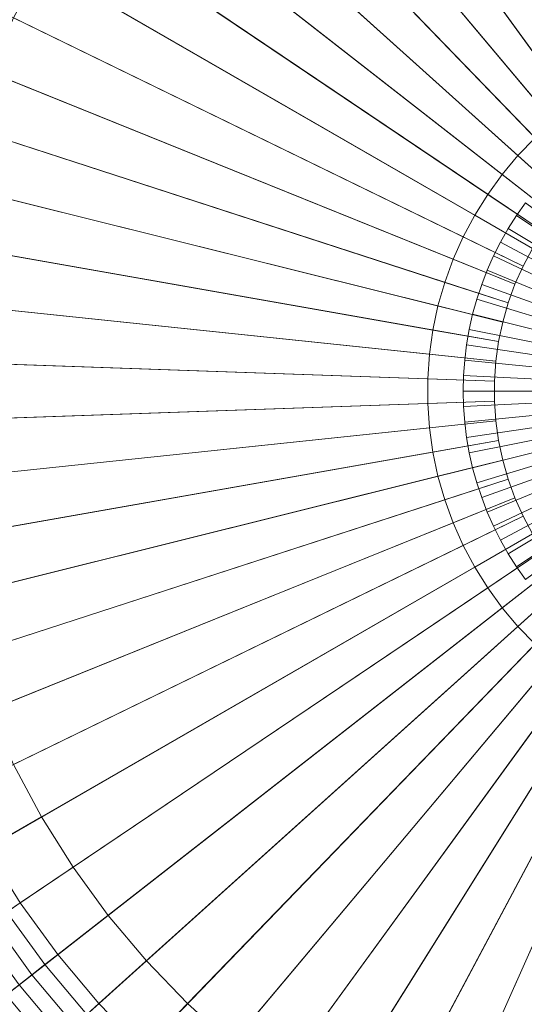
# Model space of a CAD drawing. Header units: centimetres. Extents: x -21.9 to 23.1, y -23 to 22.
# Tile 75 of 192: x -6.1 to -1.7, y -5.9 to 2.8. Entities that reach past the tile are written whole.
import ezdxf

# ---------------------------------------------------------------- set-up
doc = ezdxf.new("R2010")
doc.units = ezdxf.units.CM
doc.header["$LTSCALE"] = 2.54
doc.layers.add('Lucido design-1', color=7, linetype='Continuous')

# ---------------------------------------------------------------- blocks, each defined once
blk = doc.blocks.new('Gruppo-2-1')
at = {"color": 5, "linetype": 'Continuous', "lineweight": 9}
for points in [[(-1.639, 7.2383, -935.9022), (-2.1741, 7.0645, -935.9022), (-0.4773, 2.4025, -936.1081), (-0.2716, 2.4694, -936.1081)], [(-2.1741, 7.0645, -935.9022), (-2.6958, 6.8537, -935.9022), (-0.6779, 2.3215, -936.1081), (-0.4773, 2.4025, -936.1081)], [(-2.6958, 6.8537, -935.9022), (-3.2015, 6.6071, -935.9022), (-0.8723, 2.2267, -936.1081), (-0.6779, 2.3215, -936.1081)], [(-0.1098, 1.9052, -948.7081), (-0.2766, 1.851, -948.7081), (-1.9824, 6.5377, -948.7081), (-1.4845, 6.6995, -948.7081)], [(-3.2015, 6.6071, -935.9022), (-3.6887, 6.3258, -935.9022), (-1.0597, 2.1185, -936.1081), (-0.8723, 2.2267, -936.1081)], [(-0.2766, 1.851, -948.7081), (-0.4392, 1.7853, -948.7081), (-2.4678, 6.3416, -948.7081), (-1.9824, 6.5377, -948.7081)], [(-0.4392, 1.7853, -948.7081), (-0.5968, 1.7084, -948.7081), (-2.9383, 6.1121, -948.7081), (-2.4678, 6.3416, -948.7081)], [(-3.6887, 6.3258, -935.9022), (-4.1551, 6.0112, -935.9022), (-1.2391, 1.9975, -936.1081), (-1.0597, 2.1185, -936.1081)], [(-0.5968, 1.7084, -948.7081), (-0.7487, 1.6207, -948.7081), (-3.3916, 5.8504, -948.7081), (-2.9383, 6.1121, -948.7081)], [(-4.1551, 6.0112, -935.9022), (-4.5985, 5.6648, -935.9022), (-1.4095, 1.8643, -936.1081), (-1.2391, 1.9975, -936.1081)], [(-0.7487, 1.6207, -948.7081), (-0.8941, 1.5227, -948.7081), (-3.8256, 5.5576, -948.7081), (-3.3916, 5.8504, -948.7081)], [(-4.5985, 5.6648, -935.9022), (-5.0166, 5.2883, -935.9022), (-1.5703, 1.7196, -936.1081), (-1.4095, 1.8643, -936.1081)], [(-0.8941, 1.5227, -948.7081), (-1.0323, 1.4147, -948.7081), (-4.2381, 5.2353, -948.7081), (-3.8256, 5.5576, -948.7081)], [(-5.0166, 5.2883, -935.9022), (-5.4074, 4.8836, -935.9022), (-1.7206, 1.5639, -936.1081), (-1.5703, 1.7196, -936.1081)], [(-1.0323, 1.4147, -948.7081), (-1.1626, 1.2974, -948.7081), (-4.6272, 4.885, -948.7081), (-4.2381, 5.2353, -948.7081)], [(-5.4074, 4.8836, -935.9022), (-5.7691, 4.4526, -935.9022), (-1.8596, 1.3982, -936.1081), (-1.7206, 1.5639, -936.1081)], [(-1.1626, 1.2974, -948.7081), (-1.2844, 1.1712, -948.7081), (-4.9908, 4.5085, -948.7081), (-4.6272, 4.885, -948.7081)], [(-5.7691, 4.4526, -935.9022), (-6.0998, 3.9974, -935.9022), (-1.9868, 1.2232, -936.1081), (-1.8596, 1.3982, -936.1081)], [(-1.2844, 1.1712, -948.7081), (-1.3971, 1.0369, -948.7081), (-5.3273, 4.1075, -948.7081), (-4.9908, 4.5085, -948.7081)], [(-1.3971, 1.0369, -948.7081), (-1.5002, 0.895, -948.7081), (-5.635, 3.6839, -948.7081), (-5.3273, 4.1075, -948.7081)], [(-6.0998, 3.9974, -935.9022), (-6.3979, 3.5203, -935.9022), (-2.1014, 1.0397, -936.1081), (-1.9868, 1.2232, -936.1081)], [(-1.5002, 0.895, -948.7081), (-1.5931, 0.7463, -948.7081), (-5.9124, 3.24, -948.7081), (-5.635, 3.6839, -948.7081)], [(-6.3979, 3.5203, -935.9022), (-6.6621, 3.0235, -935.9022), (-2.203, 0.8487, -936.1081), (-2.1014, 1.0397, -936.1081)], [(-1.5931, 0.7463, -948.7081), (-1.6755, 0.5914, -948.7081), (-6.1582, 2.7778, -948.7081), (-5.9124, 3.24, -948.7081)], [(-6.6621, 3.0235, -935.9022), (-6.8909, 2.5096, -935.9022), (-2.291, 0.6511, -936.1081), (-2.203, 0.8487, -936.1081)], [(-1.6755, 0.5914, -948.7081), (-1.7468, 0.4312, -948.7081), (-6.3711, 2.2995, -948.7081), (-6.1582, 2.7778, -948.7081)], [(-6.8909, 2.5096, -935.9022), (-7.0833, 1.9809, -935.9022), (-2.365, 0.4478, -936.1081), (-2.291, 0.6511, -936.1081)], [(-1.7468, 0.4312, -948.7081), (-1.8068, 0.2664, -948.7081), (-6.5502, 1.8076, -948.7081), (-6.3711, 2.2995, -948.7081)], [(-7.0833, 1.9809, -935.9022), (-7.2384, 1.44, -935.9022), (-2.4246, 0.2398, -936.1081), (-2.365, 0.4478, -936.1081)], [(-1.8068, 0.2664, -948.7081), (-1.8551, 0.0978, -948.7081), (-6.6945, 1.3044, -948.7081), (-6.5502, 1.8076, -948.7081)], [(-1.5703, 1.7196, -937.1277), (-1.7206, 1.5639, -937.1277), (-1.2844, 1.1712, -937.1277), (-1.1626, 1.2974, -937.1277)], [(-1.5703, 1.7196, -936.1081), (-1.7206, 1.5639, -936.1081), (-1.7206, 1.5639, -937.1277), (-1.5703, 1.7196, -937.1277)], [(-1.7206, 1.5639, -937.1277), (-1.8596, 1.3982, -937.1277), (-1.3971, 1.0369, -937.1277), (-1.2844, 1.1712, -937.1277)], [(-1.7206, 1.5639, -936.1081), (-1.8596, 1.3982, -936.1081), (-1.8596, 1.3982, -937.1277), (-1.7206, 1.5639, -937.1277)], [(-7.2384, 1.44, -935.9022), (-7.3554, 0.8897, -935.9022), (-2.4696, 0.0282, -936.1081), (-2.4246, 0.2398, -936.1081)], [(-1.8596, 1.3982, -937.1277), (-1.9868, 1.2232, -937.1277), (-1.5002, 0.895, -937.1277), (-1.3971, 1.0369, -937.1277)], [(-1.8596, 1.3982, -936.1081), (-1.9868, 1.2232, -936.1081), (-1.9868, 1.2232, -937.1277), (-1.8596, 1.3982, -937.1277)], [(-1.8551, 0.0978, -948.7081), (-1.8916, -0.0737, -948.7081), (-6.8033, 0.7924, -948.7081), (-6.6945, 1.3044, -948.7081)], [(-1.9868, 1.2232, -937.1277), (-2.1014, 1.0397, -937.1277), (-1.5931, 0.7463, -937.1277), (-1.5002, 0.895, -937.1277)], [(-1.9868, 1.2232, -936.1081), (-2.1014, 1.0397, -936.1081), (-2.1014, 1.0397, -937.1277), (-1.9868, 1.2232, -937.1277)], [(-1.6546, 1.1493, -936.3095), (-1.7333, 1.0376, -936.3095), (0.5828, -0.51, -936.3095)], [(-1.6546, 1.1493, -936.1095), (-1.7333, 1.0376, -936.1095), (-1.7333, 1.0376, -936.3095), (-1.6546, 1.1493, -936.3095)], [(0.5828, -0.51, -936.1095), (-1.7333, 1.0376, -936.1095), (-1.6546, 1.1493, -936.1095)], [(-2.1014, 1.0397, -937.1277), (-2.203, 0.8487, -937.1277), (-1.6755, 0.5914, -937.1277), (-1.5931, 0.7463, -937.1277)], [(-2.1014, 1.0397, -936.1081), (-2.203, 0.8487, -936.1081), (-2.203, 0.8487, -937.1277), (-2.1014, 1.0397, -937.1277)], [(-1.7333, 1.0376, -936.3095), (-1.8065, 0.9221, -936.3095), (0.5828, -0.51, -936.3095)], [(-1.7333, 1.0376, -936.1095), (-1.8065, 0.9221, -936.1095), (-1.8065, 0.9221, -936.3095), (-1.7333, 1.0376, -936.3095)], [(0.5828, -0.51, -936.1095), (-1.8065, 0.9221, -936.1095), (-1.7333, 1.0376, -936.1095)], [(-7.3554, 0.8897, -935.9022), (-7.4337, 0.3326, -935.9022), (-2.4997, -0.186, -936.1081), (-2.4696, 0.0282, -936.1081)], [(-1.8065, 0.9221, -936.3095), (-1.8739, 0.8031, -936.3095), (0.5828, -0.51, -936.3095)], [(-1.8065, 0.9221, -936.1095), (-1.8739, 0.8031, -936.1095), (-1.8739, 0.8031, -936.3095), (-1.8065, 0.9221, -936.3095)], [(0.5828, -0.51, -936.1095), (-1.8739, 0.8031, -936.1095), (-1.8065, 0.9221, -936.1095)], [(-1.8916, -0.0737, -948.7081), (-1.916, -0.2474, -948.7081), (-6.8762, 0.274, -948.7081), (-6.8033, 0.7924, -948.7081)], [(-2.203, 0.8487, -937.1277), (-2.291, 0.6511, -937.1277), (-1.7468, 0.4312, -937.1277), (-1.6755, 0.5914, -937.1277)], [(-2.203, 0.8487, -936.1081), (-2.291, 0.6511, -936.1081), (-2.291, 0.6511, -937.1277), (-2.203, 0.8487, -937.1277)], [(-1.8739, 0.8031, -936.3095), (-1.9353, 0.681, -936.3095), (0.5828, -0.51, -936.3095)], [(-1.8739, 0.8031, -936.1095), (-1.9353, 0.681, -936.1095), (-1.9353, 0.681, -936.3095), (-1.8739, 0.8031, -936.3095)], [(0.5828, -0.51, -936.1095), (-1.9353, 0.681, -936.1095), (-1.8739, 0.8031, -936.1095)], [(-1.5931, 0.7463, -937.1277), (-1.6755, 0.5914, -937.1277), (-1.6755, 0.5914, -948.7081), (-1.5931, 0.7463, -948.7081)], [(-2.291, 0.6511, -937.1277), (-2.365, 0.4478, -937.1277), (-1.8068, 0.2664, -937.1277), (-1.7468, 0.4312, -937.1277)], [(-2.291, 0.6511, -936.1081), (-2.365, 0.4478, -936.1081), (-2.365, 0.4478, -937.1277), (-2.291, 0.6511, -937.1277)], [(-1.9353, 0.681, -936.3095), (-1.9907, 0.556, -936.3095), (0.5828, -0.51, -936.3095)], [(-1.9353, 0.681, -936.1095), (-1.9907, 0.556, -936.1095), (-1.9907, 0.556, -936.3095), (-1.9353, 0.681, -936.3095)], [(0.5828, -0.51, -936.1095), (-1.9907, 0.556, -936.1095), (-1.9353, 0.681, -936.1095)], [(-1.9907, 0.556, -936.3095), (-2.0399, 0.4284, -936.3095), (0.5828, -0.51, -936.3095)], [(-1.9907, 0.556, -936.1095), (-2.0399, 0.4284, -936.1095), (-2.0399, 0.4284, -936.3095), (-1.9907, 0.556, -936.3095)], [(0.5828, -0.51, -936.1095), (-2.0399, 0.4284, -936.1095), (-1.9907, 0.556, -936.1095)], [(-1.6755, 0.5914, -937.1277), (-1.7468, 0.4312, -937.1277), (-1.7468, 0.4312, -948.7081), (-1.6755, 0.5914, -948.7081)], [(-2.365, 0.4478, -937.1277), (-2.4246, 0.2398, -937.1277), (-1.8551, 0.0978, -937.1277), (-1.8068, 0.2664, -937.1277)], [(-2.365, 0.4478, -936.1081), (-2.4246, 0.2398, -936.1081), (-2.4246, 0.2398, -937.1277), (-2.365, 0.4478, -937.1277)], [(-2.0399, 0.4284, -936.3095), (-2.0829, 0.2986, -936.3095), (0.5828, -0.51, -936.3095)], [(-2.0399, 0.4284, -936.1095), (-2.0829, 0.2986, -936.1095), (-2.0829, 0.2986, -936.3095), (-2.0399, 0.4284, -936.3095)], [(0.5828, -0.51, -936.1095), (-2.0829, 0.2986, -936.1095), (-2.0399, 0.4284, -936.1095)], [(-1.7468, 0.4312, -937.1277), (-1.8068, 0.2664, -937.1277), (-1.8068, 0.2664, -948.7081), (-1.7468, 0.4312, -948.7081)], [(-7.4337, 0.3326, -935.9022), (-7.4729, -0.2287, -935.9022), (-2.5148, -0.4018, -936.1081), (-2.4997, -0.186, -936.1081)], [(-1.916, -0.2474, -948.7081), (-1.9282, -0.4223, -948.7081), (-6.9127, -0.2483, -948.7081), (-6.8762, 0.274, -948.7081)], [(-2.0829, 0.2986, -936.3095), (-2.1193, 0.1668, -936.3095), (0.5828, -0.51, -936.3095)], [(-2.0829, 0.2986, -936.1095), (-2.1193, 0.1668, -936.1095), (-2.1193, 0.1668, -936.3095), (-2.0829, 0.2986, -936.3095)], [(0.5828, -0.51, -936.1095), (-2.1193, 0.1668, -936.1095), (-2.0829, 0.2986, -936.1095)], [(-1.8068, 0.2664, -937.1277), (-1.8551, 0.0978, -937.1277), (-1.8551, 0.0978, -948.7081), (-1.8068, 0.2664, -948.7081)], [(-2.4246, 0.2398, -937.1277), (-2.4696, 0.0282, -937.1277), (-1.8916, -0.0737, -937.1277), (-1.8551, 0.0978, -937.1277)], [(-2.4246, 0.2398, -936.1081), (-2.4696, 0.0282, -936.1081), (-2.4696, 0.0282, -937.1277), (-2.4246, 0.2398, -937.1277)], [(-2.1193, 0.1668, -936.3095), (-2.1492, 0.0334, -936.3095), (0.5828, -0.51, -936.3095)], [(-2.1193, 0.1668, -936.1095), (-2.1492, 0.0334, -936.1095), (-2.1492, 0.0334, -936.3095), (-2.1193, 0.1668, -936.3095)], [(0.5828, -0.51, -936.1095), (-2.1492, 0.0334, -936.1095), (-2.1193, 0.1668, -936.1095)], [(-1.8551, 0.0978, -937.1277), (-1.8916, -0.0737, -937.1277), (-1.8916, -0.0737, -948.7081), (-1.8551, 0.0978, -948.7081)], [(-2.4696, 0.0282, -937.1277), (-2.4997, -0.186, -937.1277), (-1.916, -0.2474, -937.1277), (-1.8916, -0.0737, -937.1277)], [(-2.4696, 0.0282, -936.1081), (-2.4997, -0.186, -936.1081), (-2.4997, -0.186, -937.1277), (-2.4696, 0.0282, -937.1277)], [(-2.1492, 0.0334, -936.3095), (-2.1726, -0.1013, -936.3095), (0.5828, -0.51, -936.3095)], [(-2.1492, 0.0334, -936.1095), (-2.1726, -0.1013, -936.1095), (-2.1726, -0.1013, -936.3095), (-2.1492, 0.0334, -936.3095)], [(0.5828, -0.51, -936.1095), (-2.1726, -0.1013, -936.1095), (-2.1492, 0.0334, -936.1095)], [(-1.8916, -0.0737, -937.1277), (-1.916, -0.2474, -937.1277), (-1.916, -0.2474, -948.7081), (-1.8916, -0.0737, -948.7081)], [(-2.1726, -0.1013, -936.3095), (-2.1893, -0.237, -936.3095), (0.5828, -0.51, -936.3095)], [(-2.1726, -0.1013, -936.1095), (-2.1893, -0.237, -936.1095), (-2.1893, -0.237, -936.3095), (-2.1726, -0.1013, -936.3095)], [(0.5828, -0.51, -936.1095), (-2.1893, -0.237, -936.1095), (-2.1726, -0.1013, -936.1095)], [(-7.4729, -0.2287, -935.9022), (-7.4729, -0.7913, -935.9022), (-2.5148, -0.6182, -936.1081), (-2.5148, -0.4018, -936.1081)], [(-1.9282, -0.4223, -948.7081), (-1.9282, -0.5977, -948.7081), (-6.9127, -0.7717, -948.7081), (-6.9127, -0.2483, -948.7081)], [(-2.4997, -0.186, -937.1277), (-2.5148, -0.4018, -937.1277), (-1.9282, -0.4223, -937.1277), (-1.916, -0.2474, -937.1277)], [(-2.4997, -0.186, -936.1081), (-2.5148, -0.4018, -936.1081), (-2.5148, -0.4018, -937.1277), (-2.4997, -0.186, -937.1277)], [(-2.1893, -0.237, -936.3095), (-2.1994, -0.3733, -936.3095), (0.5828, -0.51, -936.3095)], [(-2.1893, -0.237, -936.1095), (-2.1994, -0.3733, -936.1095), (-2.1994, -0.3733, -936.3095), (-2.1893, -0.237, -936.3095)], [(0.5828, -0.51, -936.1095), (-2.1994, -0.3733, -936.1095), (-2.1893, -0.237, -936.1095)], [(-1.916, -0.2474, -937.1277), (-1.9282, -0.4223, -937.1277), (-1.9282, -0.4223, -948.7081), (-1.916, -0.2474, -948.7081)], [(-2.5148, -0.4018, -937.1277), (-2.5148, -0.6182, -937.1277), (-1.9282, -0.5977, -937.1277), (-1.9282, -0.4223, -937.1277)], [(-2.5148, -0.4018, -936.1081), (-2.5148, -0.6182, -936.1081), (-2.5148, -0.6182, -937.1277), (-2.5148, -0.4018, -937.1277)], [(-2.1994, -0.3733, -936.3095), (-2.2028, -0.51, -936.3095), (0.5828, -0.51, -936.3095)], [(-2.1994, -0.3733, -936.1095), (-2.2028, -0.51, -936.1095), (-2.2028, -0.51, -936.3095), (-2.1994, -0.3733, -936.3095)], [(0.5828, -0.51, -936.1095), (-2.2028, -0.51, -936.1095), (-2.1994, -0.3733, -936.1095)], [(-1.9282, -0.4223, -937.1277), (-1.9282, -0.5977, -937.1277), (-1.9282, -0.5977, -948.7081), (-1.9282, -0.4223, -948.7081)], [(-2.2028, -0.51, -936.3095), (-2.1994, -0.6467, -936.3095), (0.5828, -0.51, -936.3095)], [(-2.2028, -0.51, -936.1095), (-2.1994, -0.6467, -936.1095), (-2.1994, -0.6467, -936.3095), (-2.2028, -0.51, -936.3095)], [(0.5828, -0.51, -936.1095), (-2.1994, -0.6467, -936.1095), (-2.2028, -0.51, -936.1095)], [(-2.1994, -0.6467, -936.3095), (-2.1893, -0.783, -936.3095), (0.5828, -0.51, -936.3095)], [(0.5828, -0.51, -936.1095), (-2.1893, -0.783, -936.1095), (-2.1994, -0.6467, -936.1095)], [(-2.1893, -0.783, -936.3095), (-2.1726, -0.9187, -936.3095), (0.5828, -0.51, -936.3095)], [(0.5828, -0.51, -936.1095), (-2.1726, -0.9187, -936.1095), (-2.1893, -0.783, -936.1095)], [(-2.1726, -0.9187, -936.3095), (-2.1492, -1.0534, -936.3095), (0.5828, -0.51, -936.3095)], [(0.5828, -0.51, -936.1095), (-2.1492, -1.0534, -936.1095), (-2.1726, -0.9187, -936.1095)], [(-2.1492, -1.0534, -936.3095), (-2.1193, -1.1868, -936.3095), (0.5828, -0.51, -936.3095)], [(0.5828, -0.51, -936.1095), (-2.1193, -1.1868, -936.1095), (-2.1492, -1.0534, -936.1095)], [(-2.1193, -1.1868, -936.3095), (-2.0829, -1.3186, -936.3095), (0.5828, -0.51, -936.3095)], [(0.5828, -0.51, -936.1095), (-2.0829, -1.3186, -936.1095), (-2.1193, -1.1868, -936.1095)], [(-2.0829, -1.3186, -936.3095), (-2.0399, -1.4484, -936.3095), (0.5828, -0.51, -936.3095)], [(0.5828, -0.51, -936.1095), (-2.0399, -1.4484, -936.1095), (-2.0829, -1.3186, -936.1095)], [(-2.0399, -1.4484, -936.3095), (-1.9907, -1.576, -936.3095), (0.5828, -0.51, -936.3095)], [(0.5828, -0.51, -936.1095), (-1.9907, -1.576, -936.1095), (-2.0399, -1.4484, -936.1095)], [(-1.9907, -1.576, -936.3095), (-1.9353, -1.701, -936.3095), (0.5828, -0.51, -936.3095)], [(0.5828, -0.51, -936.1095), (-1.9353, -1.701, -936.1095), (-1.9907, -1.576, -936.1095)], [(-1.9353, -1.701, -936.3095), (-1.8739, -1.8231, -936.3095), (0.5828, -0.51, -936.3095)], [(0.5828, -0.51, -936.1095), (-1.8739, -1.8231, -936.1095), (-1.9353, -1.701, -936.1095)], [(-1.8739, -1.8231, -936.3095), (-1.8065, -1.9421, -936.3095), (0.5828, -0.51, -936.3095)], [(0.5828, -0.51, -936.1095), (-1.8065, -1.9421, -936.1095), (-1.8739, -1.8231, -936.1095)], [(-1.8065, -1.9421, -936.3095), (-1.7333, -2.0576, -936.3095), (0.5828, -0.51, -936.3095)], [(0.5828, -0.51, -936.1095), (-1.7333, -2.0576, -936.1095), (-1.8065, -1.9421, -936.1095)], [(-1.7333, -2.0576, -936.3095), (-1.6546, -2.1693, -936.3095), (0.5828, -0.51, -936.3095)], [(0.5828, -0.51, -936.1095), (-1.6546, -2.1693, -936.1095), (-1.7333, -2.0576, -936.1095)], [(-1.9282, -0.5977, -948.7081), (-1.916, -0.7726, -948.7081), (-6.8762, -1.294, -948.7081), (-6.9127, -0.7717, -948.7081)], [(-2.5148, -0.6182, -937.1277), (-2.4997, -0.834, -937.1277), (-1.916, -0.7726, -937.1277), (-1.9282, -0.5977, -937.1277)], [(-1.9282, -0.5977, -937.1277), (-1.916, -0.7726, -937.1277), (-1.916, -0.7726, -948.7081), (-1.9282, -0.5977, -948.7081)], [(-7.4729, -0.7913, -935.9022), (-7.4337, -1.3526, -935.9022), (-2.4997, -0.834, -936.1081), (-2.5148, -0.6182, -936.1081)], [(-2.5148, -0.6182, -936.1081), (-2.4997, -0.834, -936.1081), (-2.4997, -0.834, -937.1277), (-2.5148, -0.6182, -937.1277)], [(-2.1994, -0.6467, -936.1095), (-2.1893, -0.783, -936.1095), (-2.1893, -0.783, -936.3095), (-2.1994, -0.6467, -936.3095)], [(-1.916, -0.7726, -948.7081), (-1.8916, -0.9463, -948.7081), (-6.8033, -1.8124, -948.7081), (-6.8762, -1.294, -948.7081)], [(-2.4997, -0.834, -937.1277), (-2.4696, -1.0482, -937.1277), (-1.8916, -0.9463, -937.1277), (-1.916, -0.7726, -937.1277)], [(-1.916, -0.7726, -937.1277), (-1.8916, -0.9463, -937.1277), (-1.8916, -0.9463, -948.7081), (-1.916, -0.7726, -948.7081)], [(-7.4337, -1.3526, -935.9022), (-7.3554, -1.9097, -935.9022), (-2.4696, -1.0482, -936.1081), (-2.4997, -0.834, -936.1081)], [(-2.4997, -0.834, -936.1081), (-2.4696, -1.0482, -936.1081), (-2.4696, -1.0482, -937.1277), (-2.4997, -0.834, -937.1277)], [(-2.1893, -0.783, -936.1095), (-2.1726, -0.9187, -936.1095), (-2.1726, -0.9187, -936.3095), (-2.1893, -0.783, -936.3095)], [(-1.8916, -0.9463, -948.7081), (-1.8551, -1.1178, -948.7081), (-6.6945, -2.3244, -948.7081), (-6.8033, -1.8124, -948.7081)], [(-2.4696, -1.0482, -937.1277), (-2.4246, -1.2598, -937.1277), (-1.8551, -1.1178, -937.1277), (-1.8916, -0.9463, -937.1277)], [(-2.1726, -0.9187, -936.1095), (-2.1492, -1.0534, -936.1095), (-2.1492, -1.0534, -936.3095), (-2.1726, -0.9187, -936.3095)], [(-1.8916, -0.9463, -937.1277), (-1.8551, -1.1178, -937.1277), (-1.8551, -1.1178, -948.7081), (-1.8916, -0.9463, -948.7081)], [(-7.3554, -1.9097, -935.9022), (-7.2384, -2.46, -935.9022), (-2.4246, -1.2598, -936.1081), (-2.4696, -1.0482, -936.1081)], [(-1.8551, -1.1178, -948.7081), (-1.8068, -1.2864, -948.7081), (-6.5502, -2.8276, -948.7081), (-6.6945, -2.3244, -948.7081)], [(-2.4696, -1.0482, -936.1081), (-2.4246, -1.2598, -936.1081), (-2.4246, -1.2598, -937.1277), (-2.4696, -1.0482, -937.1277)], [(-2.4246, -1.2598, -937.1277), (-2.365, -1.4678, -937.1277), (-1.8068, -1.2864, -937.1277), (-1.8551, -1.1178, -937.1277)], [(-2.1492, -1.0534, -936.1095), (-2.1193, -1.1868, -936.1095), (-2.1193, -1.1868, -936.3095), (-2.1492, -1.0534, -936.3095)], [(-1.8551, -1.1178, -937.1277), (-1.8068, -1.2864, -937.1277), (-1.8068, -1.2864, -948.7081), (-1.8551, -1.1178, -948.7081)], [(-2.1193, -1.1868, -936.1095), (-2.0829, -1.3186, -936.1095), (-2.0829, -1.3186, -936.3095), (-2.1193, -1.1868, -936.3095)], [(-7.2384, -2.46, -935.9022), (-7.0833, -3.0009, -935.9022), (-2.365, -1.4678, -936.1081), (-2.4246, -1.2598, -936.1081)], [(-1.8068, -1.2864, -948.7081), (-1.7468, -1.4512, -948.7081), (-6.3711, -3.3195, -948.7081), (-6.5502, -2.8276, -948.7081)], [(-2.4246, -1.2598, -936.1081), (-2.365, -1.4678, -936.1081), (-2.365, -1.4678, -937.1277), (-2.4246, -1.2598, -937.1277)], [(-2.365, -1.4678, -937.1277), (-2.291, -1.6711, -937.1277), (-1.7468, -1.4512, -937.1277), (-1.8068, -1.2864, -937.1277)], [(-1.8068, -1.2864, -937.1277), (-1.7468, -1.4512, -937.1277), (-1.7468, -1.4512, -948.7081), (-1.8068, -1.2864, -948.7081)], [(-2.0829, -1.3186, -936.1095), (-2.0399, -1.4484, -936.1095), (-2.0399, -1.4484, -936.3095), (-2.0829, -1.3186, -936.3095)], [(-7.0833, -3.0009, -935.9022), (-6.8909, -3.5296, -935.9022), (-2.291, -1.6711, -936.1081), (-2.365, -1.4678, -936.1081)], [(-1.7468, -1.4512, -948.7081), (-1.6755, -1.6114, -948.7081), (-6.1582, -3.7978, -948.7081), (-6.3711, -3.3195, -948.7081)], [(-2.365, -1.4678, -936.1081), (-2.291, -1.6711, -936.1081), (-2.291, -1.6711, -937.1277), (-2.365, -1.4678, -937.1277)], [(-2.291, -1.6711, -937.1277), (-2.203, -1.8687, -937.1277), (-1.6755, -1.6114, -937.1277), (-1.7468, -1.4512, -937.1277)], [(-2.0399, -1.4484, -936.1095), (-1.9907, -1.576, -936.1095), (-1.9907, -1.576, -936.3095), (-2.0399, -1.4484, -936.3095)], [(-1.7468, -1.4512, -937.1277), (-1.6755, -1.6114, -937.1277), (-1.6755, -1.6114, -948.7081), (-1.7468, -1.4512, -948.7081)], [(-1.6755, -1.6114, -948.7081), (-1.5931, -1.7663, -948.7081), (-5.9124, -4.26, -948.7081), (-6.1582, -3.7978, -948.7081)], [(-2.203, -1.8687, -937.1277), (-2.1014, -2.0597, -937.1277), (-1.5931, -1.7663, -937.1277), (-1.6755, -1.6114, -937.1277)], [(-1.9907, -1.576, -936.1095), (-1.9353, -1.701, -936.1095), (-1.9353, -1.701, -936.3095), (-1.9907, -1.576, -936.3095)], [(-1.6755, -1.6114, -937.1277), (-1.5931, -1.7663, -937.1277), (-1.5931, -1.7663, -948.7081), (-1.6755, -1.6114, -948.7081)], [(-6.8909, -3.5296, -935.9022), (-6.6621, -4.0435, -935.9022), (-2.203, -1.8687, -936.1081), (-2.291, -1.6711, -936.1081)], [(-2.291, -1.6711, -936.1081), (-2.203, -1.8687, -936.1081), (-2.203, -1.8687, -937.1277), (-2.291, -1.6711, -937.1277)], [(-1.9353, -1.701, -936.1095), (-1.8739, -1.8231, -936.1095), (-1.8739, -1.8231, -936.3095), (-1.9353, -1.701, -936.3095)], [(-1.5931, -1.7663, -948.7081), (-1.5002, -1.915, -948.7081), (-5.635, -4.7039, -948.7081), (-5.9124, -4.26, -948.7081)], [(-2.1014, -2.0597, -937.1277), (-1.9868, -2.2432, -937.1277), (-1.5002, -1.915, -937.1277), (-1.5931, -1.7663, -937.1277)], [(-6.6621, -4.0435, -935.9022), (-6.3979, -4.5403, -935.9022), (-2.1014, -2.0597, -936.1081), (-2.203, -1.8687, -936.1081)], [(-2.203, -1.8687, -936.1081), (-2.1014, -2.0597, -936.1081), (-2.1014, -2.0597, -937.1277), (-2.203, -1.8687, -937.1277)], [(-1.8739, -1.8231, -936.1095), (-1.8065, -1.9421, -936.1095), (-1.8065, -1.9421, -936.3095), (-1.8739, -1.8231, -936.3095)], [(-1.5002, -1.915, -948.7081), (-1.3971, -2.0569, -948.7081), (-5.3273, -5.1275, -948.7081), (-5.635, -4.7039, -948.7081)], [(-1.9868, -2.2432, -937.1277), (-1.8596, -2.4182, -937.1277), (-1.3971, -2.0569, -937.1277), (-1.5002, -1.915, -937.1277)], [(-1.8065, -1.9421, -936.1095), (-1.7333, -2.0576, -936.1095), (-1.7333, -2.0576, -936.3095), (-1.8065, -1.9421, -936.3095)], [(-6.3979, -4.5403, -935.9022), (-6.0998, -5.0174, -935.9022), (-1.9868, -2.2432, -936.1081), (-2.1014, -2.0597, -936.1081)], [(-1.3971, -2.0569, -948.7081), (-1.2844, -2.1912, -948.7081), (-4.9908, -5.5285, -948.7081), (-5.3273, -5.1275, -948.7081)], [(-2.1014, -2.0597, -936.1081), (-1.9868, -2.2432, -936.1081), (-1.9868, -2.2432, -937.1277), (-2.1014, -2.0597, -937.1277)], [(-1.8596, -2.4182, -937.1277), (-1.7206, -2.5839, -937.1277), (-1.2844, -2.1912, -937.1277), (-1.3971, -2.0569, -937.1277)], [(-1.7333, -2.0576, -936.1095), (-1.6546, -2.1693, -936.1095), (-1.6546, -2.1693, -936.3095), (-1.7333, -2.0576, -936.3095)], [(-6.0998, -5.0174, -935.9022), (-5.7691, -5.4726, -935.9022), (-1.8596, -2.4182, -936.1081), (-1.9868, -2.2432, -936.1081)], [(-1.2844, -2.1912, -948.7081), (-1.1626, -2.3174, -948.7081), (-4.6272, -5.905, -948.7081), (-4.9908, -5.5285, -948.7081)], [(-1.9868, -2.2432, -936.1081), (-1.8596, -2.4182, -936.1081), (-1.8596, -2.4182, -937.1277), (-1.9868, -2.2432, -937.1277)], [(-1.7206, -2.5839, -937.1277), (-1.5703, -2.7396, -937.1277), (-1.1626, -2.3174, -937.1277), (-1.2844, -2.1912, -937.1277)], [(-1.1626, -2.3174, -948.7081), (-1.0323, -2.4347, -948.7081), (-4.2381, -6.2553, -948.7081), (-4.6272, -5.905, -948.7081)], [(-5.7691, -5.4726, -935.9022), (-5.4074, -5.9036, -935.9022), (-1.7206, -2.5839, -936.1081), (-1.8596, -2.4182, -936.1081)], [(-1.8596, -2.4182, -936.1081), (-1.7206, -2.5839, -936.1081), (-1.7206, -2.5839, -937.1277), (-1.8596, -2.4182, -937.1277)], [(-1.0323, -2.4347, -948.7081), (-0.8941, -2.5427, -948.7081), (-3.8256, -6.5776, -948.7081), (-4.2381, -6.2553, -948.7081)], [(-5.4074, -5.9036, -935.9022), (-5.0166, -6.3083, -935.9022), (-1.5703, -2.7396, -936.1081), (-1.7206, -2.5839, -936.1081)], [(-0.8941, -2.5427, -948.7081), (-0.7487, -2.6407, -948.7081), (-3.3916, -6.8704, -948.7081), (-3.8256, -6.5776, -948.7081)], [(-1.7206, -2.5839, -936.1081), (-1.5703, -2.7396, -936.1081), (-1.5703, -2.7396, -937.1277), (-1.7206, -2.5839, -937.1277)], [(-0.7487, -2.6407, -948.7081), (-0.5968, -2.7284, -948.7081), (-2.9383, -7.1321, -948.7081), (-3.3916, -6.8704, -948.7081)], [(-5.0166, -6.3083, -935.9022), (-4.5985, -6.6848, -935.9022), (-1.4095, -2.8843, -936.1081), (-1.5703, -2.7396, -936.1081)], [(-0.5968, -2.7284, -948.7081), (-0.4392, -2.8053, -948.7081), (-2.4678, -7.3616, -948.7081), (-2.9383, -7.1321, -948.7081)], [(-0.4392, -2.8053, -948.7081), (-0.2766, -2.871, -948.7081), (-1.9824, -7.5577, -948.7081), (-2.4678, -7.3616, -948.7081)], [(-4.5985, -6.6848, -935.9022), (-4.1551, -7.0312, -935.9022), (-1.2391, -3.0175, -936.1081), (-1.4095, -2.8843, -936.1081)], [(-0.2766, -2.871, -948.7081), (-0.1098, -2.9252, -948.7081), (-1.4845, -7.7195, -948.7081), (-1.9824, -7.5577, -948.7081)], [(-4.1551, -7.0312, -935.9022), (-3.6887, -7.3458, -935.9022), (-1.0597, -3.1385, -936.1081), (-1.2391, -3.0175, -936.1081)], [(-3.6887, -7.3458, -935.9022), (-3.2015, -7.6271, -935.9022), (-0.8723, -3.2467, -936.1081), (-1.0597, -3.1385, -936.1081)], [(-3.2015, -7.6271, -935.9022), (-2.6958, -7.8737, -935.9022), (-0.6779, -3.3415, -936.1081), (-0.8723, -3.2467, -936.1081)], [(-2.6958, -7.8737, -935.9022), (-2.1741, -8.0845, -935.9022), (-0.4773, -3.4225, -936.1081), (-0.6779, -3.3415, -936.1081)], [(-2.1741, -8.0845, -935.9022), (-1.639, -8.2583, -935.9022), (-0.2716, -3.4894, -936.1081), (-0.4773, -3.4225, -936.1081)], [(-6.1582, -3.7978, -950.2271), (-5.9124, -4.26, -950.2271), (-8.0775, -5.51, -950.2271), (-8.4052, -4.8937, -950.2271)], [(-6.1582, -3.7978, -948.7081), (-5.9124, -4.26, -948.7081), (-5.9124, -4.26, -950.2271), (-6.1582, -3.7978, -950.2271)], [(-5.9124, -4.26, -950.2271), (-5.635, -4.7039, -950.2271), (-7.7076, -6.1019, -950.2271), (-8.0775, -5.51, -950.2271)], [(-5.9124, -4.26, -948.7081), (-5.635, -4.7039, -948.7081), (-5.635, -4.7039, -950.2271), (-5.9124, -4.26, -950.2271)], [(-6.5232, -4.6126, -935.8924), (-6.2197, -5.0983, -935.8924), (-6.0998, -5.0174, -935.9022), (-6.3979, -4.5403, -935.9022)], [(-5.635, -4.7039, -950.2271), (-5.3273, -5.1275, -950.2271), (-7.2973, -6.6666, -950.2271), (-7.7076, -6.1019, -950.2271)], [(-5.635, -4.7039, -948.7081), (-5.3273, -5.1275, -948.7081), (-5.3273, -5.1275, -950.2271), (-5.635, -4.7039, -950.2271)], [(-6.2197, -5.0983, -935.8924), (-5.8831, -5.5617, -935.8924), (-5.7691, -5.4726, -935.9022), (-6.0998, -5.0174, -935.9022)], [(-6.3396, -5.1792, -935.881), (-5.997, -5.6507, -935.881), (-5.8831, -5.5617, -935.8924), (-6.2197, -5.0983, -935.8924)], [(-5.3273, -5.1275, -950.2271), (-4.9908, -5.5285, -950.2271), (-6.8487, -7.2013, -950.2271), (-7.2973, -6.6666, -950.2271)], [(-6.4593, -5.2599, -935.8681), (-6.1108, -5.7396, -935.8681), (-5.997, -5.6507, -935.881), (-6.3396, -5.1792, -935.881)], [(-5.3273, -5.1275, -948.7081), (-4.9908, -5.5285, -948.7081), (-4.9908, -5.5285, -950.2271), (-5.3273, -5.1275, -950.2271)], [(-4.9908, -5.5285, -950.2271), (-4.6272, -5.905, -950.2271), (-6.3638, -7.7034, -950.2271), (-6.8487, -7.2013, -950.2271)], [(-5.8831, -5.5617, -935.8924), (-5.5149, -6.0004, -935.8924), (-5.4074, -5.9036, -935.9022), (-5.7691, -5.4726, -935.9022)], [(-4.9908, -5.5285, -948.7081), (-4.6272, -5.905, -948.7081), (-4.6272, -5.905, -950.2271), (-4.9908, -5.5285, -950.2271)], [(-5.997, -5.6507, -935.881), (-5.6224, -6.0971, -935.881), (-5.5149, -6.0004, -935.8924), (-5.8831, -5.5617, -935.8924)], [(-6.1108, -5.7396, -935.8681), (-5.7297, -6.1938, -935.8681), (-5.6224, -6.0971, -935.881), (-5.997, -5.6507, -935.881)], [(-6.2245, -5.8284, -935.8535), (-5.8369, -6.2903, -935.8535), (-5.7297, -6.1938, -935.8681), (-6.1108, -5.7396, -935.8681)], [(-6.3381, -5.9172, -935.8374), (-5.944, -6.3868, -935.8374), (-5.8369, -6.2903, -935.8535), (-6.2245, -5.8284, -935.8535)], [(-4.6272, -5.905, -950.2271), (-4.2381, -6.2553, -950.2271), (-5.8451, -8.1704, -950.2271), (-6.3638, -7.7034, -950.2271)], [(-5.5149, -6.0004, -935.8924), (-5.1171, -6.4124, -935.8924), (-5.0166, -6.3083, -935.9022), (-5.4074, -5.9036, -935.9022)], [(-4.6272, -5.905, -948.7081), (-4.2381, -6.2553, -948.7081), (-4.2381, -6.2553, -950.2271), (-4.6272, -5.905, -950.2271)]]:
    blk.add_3dface(points, dxfattribs=at)

msp = doc.modelspace()

# ---------------------------------------------------------------- block references
at = {"layer": 'Lucido design-1', "color": 5, "true_color": 0x0000ff}
msp.add_blockref('Gruppo-2-1', (0, 0), dxfattribs=at)

doc.saveas('drawing.dxf')
